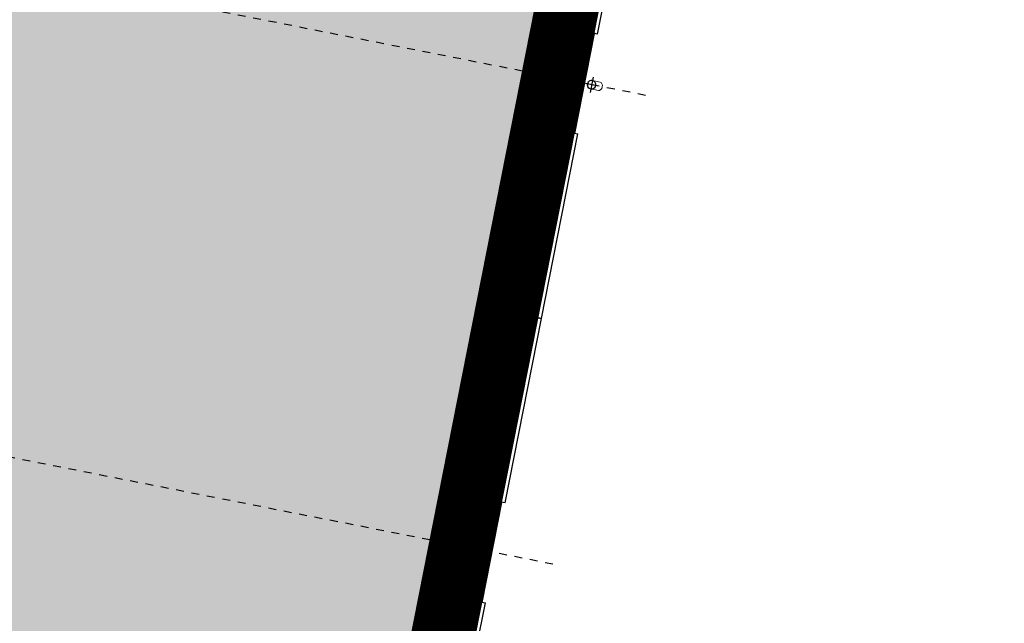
# Model space of a CAD drawing. Header units: centimetres. Extents: x 6595800.1 to 6595847.5, y 5799379.1 to 5799450.9.
# Tile 4 of 5: x 6595832.6 to 6595845.2, y 5799408.3 to 5799416. Entities that reach past the tile are written whole.
import ezdxf

# ---------------------------------------------------------------- set-up
doc = ezdxf.new("R2010")
doc.units = ezdxf.units.CM
doc.linetypes.add('Linia osi', pattern=[14, 6, -3, 2, -3])
doc.linetypes.add('Ponad', pattern=[4, 2, -2])
for name, color, linetype, lineweight in [('A-GENM', 13, 'Continuous', 25), ('A-GLAZ', 151, 'Continuous', 25), ('A-GLAZ-SILL', 1, 'Continuous', 25), ('A-WALL', 113, 'Continuous', 25), ('A-WALL-PATT', 111, 'Continuous', 50), ('AR - Proj obiekty', 7, 'Continuous', 25), ('S-BEAM', 12, 'Continuous', 25), ('S-COLS', 52, 'Continuous', 25), ('S-GRID', 1, 'Continuous', 20)]:
    doc.layers.add(name, color=color, linetype=linetype, lineweight=lineweight)
doc.layers.add('AR - Półcień', color=40, linetype='Continuous', transparency=0.7)
doc.layers.add('AR- OPISY', color=4, linetype='Continuous')

# ---------------------------------------------------------------- blocks, each defined once
blk = doc.blocks.new('hala - roz')
at = {"layer": 'AR - Półcień'}
h = blk.add_hatch(color=256, dxfattribs=at)
h.dxf.hatch_style = 1
h.paths.add_polyline_path([(-19.33387874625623, 2.995757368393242), (-0.869802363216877, -0.643936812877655), (-2.384401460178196, -15.49897802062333), (3.305047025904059, -16.07600459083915), (-3.864055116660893, -52.4446781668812), (-19.75692199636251, -49.31182852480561), (-17.43610676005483, -37.53839161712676), (-26.95424120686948, -35.66214837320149)])
at = {"layer": 'AR - Proj obiekty', "const_width": 0.8}
blk.add_lwpolyline([(-19.64896613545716, 3.465565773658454), (-0.4349011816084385, -0.3219684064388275), (-1.945869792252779, -15.14140215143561), (3.782453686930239, -15.72237144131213), (-3.548967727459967, -52.91448657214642), (-20.22673040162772, -49.62691591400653), (-17.90591516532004, -37.85347900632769), (-27.4240496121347, -35.97723576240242)], close=True, dxfattribs=at)
at = {"layer": 'AR - Proj obiekty'}
for points in [[(-19.96405352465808, 3.935374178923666), (0, 0), (-1.507338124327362, -14.7838262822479), (4.259860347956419, -15.36873829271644), (-3.233880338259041, -53.38429497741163), (-20.69653880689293, -49.94200330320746), (-18.37572357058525, -38.16856639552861), (-27.89385801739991, -36.29232315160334)], [(-19.33387874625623, 2.995757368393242), (-0.869802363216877, -0.643936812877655), (-2.384401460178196, -15.49897802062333), (3.305047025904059, -16.07600459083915), (-3.864055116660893, -52.4446781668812), (-19.75692199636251, -49.31182852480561), (-17.43610676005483, -37.53839161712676), (-26.95424120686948, -35.66214837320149)]]:
    blk.add_lwpolyline(points, close=True, dxfattribs=at)
blk = doc.blocks.new('1-2 - 240x150-V3-Parter Kopia 1')
at = {"layer": 'A-GLAZ', "linetype": 'Ponad', "lineweight": 20}
for p, q in [((-1200.000000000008, 60.00000000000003), (1199.999999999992, 60.00000000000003)), ((-1200.000000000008, -59.99999999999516), (1199.999999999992, -59.99999999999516))]:
    blk.add_line(p, q, dxfattribs=at)
at = {"layer": 'A-GLAZ'}
for p, q in [((-1200.000000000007, -9.73497549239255e-10), (-1139.999999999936, 49.99999999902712)), ((-1200.000000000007, 49.99999999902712), (-1120.000000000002, -9.734890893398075e-10)), ((-1200.000000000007, -9.73497549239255e-10), (-1200.000000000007, 49.99999999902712)), ((-1200.000000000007, 49.99999999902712), (-1139.999999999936, 49.99999999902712)), ((-1199.999999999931, 49.99999999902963), (-1139.999999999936, 49.99999999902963)), ((-1199.99999999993, -9.608415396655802e-10), (-1199.999999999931, 49.99999999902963)), ((-1089.999999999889, 19.9999999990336), (-1139.999999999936, 69.99999999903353)), ((-1139.999999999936, 19.9999999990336), (-1089.999999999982, 69.99999999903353)), ((-1139.999999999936, 19.9999999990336), (-1139.999999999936, 69.99999999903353)), ((-1139.999999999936, 69.99999999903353), (-1089.999999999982, 69.99999999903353)), ((-1139.999999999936, 19.99999999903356), (-1139.999999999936, 69.99999999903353)), ((-1139.999999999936, 69.99999999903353), (-1089.999999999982, 69.99999999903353)), ((-1139.999999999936, 49.99999999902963), (-1139.999999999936, 19.99999999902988)), ((-1089.999999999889, 19.9999999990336), (-1139.999999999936, 19.9999999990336)), ((-1089.999999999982, 19.99999999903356), (-1139.999999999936, 19.99999999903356)), ((-1139.999999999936, 19.99999999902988), (-1119.999999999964, 19.99999999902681)), ((-1120.000000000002, 19.9999999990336), (-1120.000000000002, -9.73497549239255e-10)), ((-1119.999999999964, 19.99999999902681), (-1119.999999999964, -9.683539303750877e-10)), ((-1089.999999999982, 69.99999999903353), (-1089.999999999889, 19.9999999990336)), ((-1089.999999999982, 69.99999999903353), (-1089.999999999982, 19.99999999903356)), ((-1089.999999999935, 44.99999999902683), (-60.00000000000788, 44.99999999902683)), ((-10.00000000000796, 19.99999999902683), (-60.00000000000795, 69.99999999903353)), ((-60.00000000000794, 19.99999999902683), (-10.00000000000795, 69.99999999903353)), ((-60.00000000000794, 19.99999999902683), (-60.00000000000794, 69.99999999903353)), ((-60.00000000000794, 69.99999999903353), (-10.00000000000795, 69.99999999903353)), ((-60.00000000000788, 19.99999999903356), (-60.00000000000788, 69.99999999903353)), ((-60.00000000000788, 69.99999999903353), (-10.00000000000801, 69.99999999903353)), ((-10.00000000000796, 19.99999999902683), (-60.00000000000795, 19.99999999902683)), ((-10.00000000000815, 19.99999999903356), (-60.00000000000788, 19.99999999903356)), ((29.99999999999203, -9.608415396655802e-10), (-30.00000000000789, 19.99999999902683)), ((-30.00000000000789, -9.608415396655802e-10), (29.99999999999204, 19.99999999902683)), ((-30.00000000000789, 19.99999999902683), (-30.00000000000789, -9.608415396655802e-10)), ((-30.00000000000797, 19.99999999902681), (-10.00000000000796, 19.99999999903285)), ((-30.00000000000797, -9.608415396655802e-10), (-30.00000000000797, 19.99999999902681)), ((-10.00000000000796, 69.99999999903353), (-10.00000000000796, 19.99999999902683)), ((-10.00000000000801, 69.99999999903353), (-10.00000000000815, 19.99999999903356)), ((-10.00000000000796, 49.99999999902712), (9.99999999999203, 49.99999999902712)), ((-10.00000000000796, 49.99999999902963), (9.99999999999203, 49.99999999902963)), ((-10.00000000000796, 19.99999999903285), (-10.00000000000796, 49.99999999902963)), ((9.99999999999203, 19.99999999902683), (59.99999999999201, 69.99999999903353)), ((9.99999999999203, 69.99999999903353), (59.99999999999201, 19.99999999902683)), ((59.99999999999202, 69.99999999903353), (9.999999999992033, 69.99999999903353)), ((9.99999999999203, 69.99999999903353), (9.99999999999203, 19.99999999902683)), ((9.999999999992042, 19.99999999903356), (9.999999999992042, 69.99999999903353)), ((9.999999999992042, 69.99999999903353), (59.99999999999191, 69.99999999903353)), ((9.99999999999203, 49.99999999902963), (9.999999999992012, 19.99999999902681)), ((9.99999999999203, 19.99999999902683), (59.99999999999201, 19.99999999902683)), ((59.99999999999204, 19.99999999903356), (9.999999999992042, 19.99999999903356)), ((9.999999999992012, 19.99999999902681), (29.99999999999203, 19.99999999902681)), ((29.99999999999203, -9.608415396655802e-10), (29.99999999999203, 19.99999999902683)), ((29.99999999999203, 19.99999999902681), (29.99999999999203, -9.608415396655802e-10)), ((59.99999999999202, 19.99999999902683), (59.99999999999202, 69.99999999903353)), ((59.99999999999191, 69.99999999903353), (59.99999999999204, 19.99999999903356)), ((59.99999999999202, 44.9999999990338), (1090.000000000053, 44.9999999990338)), ((1090.000000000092, 19.9999999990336), (1140.000000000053, 69.99999999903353)), ((1090.000000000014, 69.99999999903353), (1140.000000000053, 19.9999999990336)), ((1090.000000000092, 19.9999999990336), (1090.000000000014, 69.99999999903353)), ((1090.000000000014, 69.99999999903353), (1140.000000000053, 69.99999999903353)), ((1090.000000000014, 19.99999999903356), (1090.000000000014, 69.99999999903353)), ((1090.000000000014, 69.99999999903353), (1140.000000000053, 69.99999999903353)), ((1140.000000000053, 19.9999999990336), (1090.000000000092, 19.9999999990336)), ((1140.000000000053, 19.99999999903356), (1090.000000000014, 19.99999999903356)), ((1119.999999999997, -9.73497549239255e-10), (1199.999999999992, 49.99999999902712)), ((1119.999999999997, -9.73497549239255e-10), (1119.999999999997, 19.9999999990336)), ((1120.000000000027, -9.611122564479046e-10), (1120.000000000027, 19.99999999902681)), ((1120.000000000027, 19.99999999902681), (1139.999999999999, 19.99999999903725)), ((1140.000000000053, 69.99999999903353), (1140.000000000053, 19.9999999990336)), ((1140.000000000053, 69.99999999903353), (1140.000000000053, 19.99999999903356)), ((1140.000000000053, 49.99999999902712), (1199.999999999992, -9.735060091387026e-10)), ((1140.000000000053, 49.99999999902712), (1199.999999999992, 49.99999999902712)), ((1139.999999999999, 49.99999999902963), (1199.999999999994, 49.99999999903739)), ((1139.999999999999, 19.99999999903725), (1139.999999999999, 49.99999999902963)), ((1199.999999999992, 49.99999999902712), (1199.999999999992, -9.73497549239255e-10)), ((1199.999999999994, 49.99999999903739), (1199.999999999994, -9.608415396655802e-10)), ((-1120.000000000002, -9.73497549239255e-10), (-1200.000000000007, -9.73497549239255e-10)), ((-1119.999999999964, -9.683539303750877e-10), (-1199.99999999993, -9.608415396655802e-10)), ((29.99999999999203, -9.608415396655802e-10), (-30.00000000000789, -9.608415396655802e-10)), ((29.99999999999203, -9.608415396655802e-10), (-30.00000000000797, -9.608415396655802e-10)), ((1199.999999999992, -9.73497549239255e-10), (1119.999999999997, -9.73497549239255e-10)), ((1199.999999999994, -9.608415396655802e-10), (1120.000000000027, -9.611122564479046e-10))]:
    blk.add_line(p, q, dxfattribs=at)
at = {"layer": 'A-GLAZ', "lineweight": 20}
for p, q in [((-60.00000000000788, 69.99999999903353), (-1089.999999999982, 69.99999999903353)), ((-1089.999999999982, 19.99999999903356), (-60.00000000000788, 19.99999999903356)), ((1090.000000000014, 69.99999999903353), (59.99999999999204, 69.99999999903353)), ((59.99999999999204, 19.99999999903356), (1090.000000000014, 19.99999999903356)), ((-1119.999999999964, -9.683539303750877e-10), (-30.00000000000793, -9.608415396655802e-10)), ((29.9999999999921, -9.608415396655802e-10), (1120.000000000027, -9.611122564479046e-10))]:
    blk.add_line(p, q, dxfattribs=at)
at = {"layer": 'A-GLAZ-SILL'}
for p, q in [((1249.999999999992, 159.9999999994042), (-1250.000000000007, 159.9999999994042)), ((-1250.000000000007, 159.9999999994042), (-1250.000000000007, 60)), ((1249.999999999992, 60), (1249.999999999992, 159.9999999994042)), ((1199.999999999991, 49.99999999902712), (1199.999999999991, 60)), ((1199.999999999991, 60), (1249.999999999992, 60)), ((-1200.000000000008, -110.0000000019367), (-1200.000000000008, -59.99999999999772)), ((-1200.000000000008, -110.0000000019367), (1199.999999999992, -110.0000000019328)), ((1199.999999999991, -9.680079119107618e-10), (1199.999999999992, -110.0000000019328))]:
    blk.add_line(p, q, dxfattribs=at)
blk = doc.blocks.new('1-2 - 240x150-1959859-Parter Kopia 1')
at = {"layer": 'A-GLAZ', "linetype": 'Ponad', "lineweight": 20}
for p, q in [((-1200.000000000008, 60.00000000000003), (1199.999999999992, 60.00000000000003)), ((-1200.000000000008, -59.99999999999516), (1199.999999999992, -59.99999999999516))]:
    blk.add_line(p, q, dxfattribs=at)
at = {"layer": 'A-GLAZ'}
for p, q in [((-1200.000000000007, -9.73497549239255e-10), (-1139.999999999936, 49.99999999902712)), ((-1200.000000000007, 49.99999999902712), (-1120.000000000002, -9.734890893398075e-10)), ((-1200.000000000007, -9.73497549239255e-10), (-1200.000000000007, 49.99999999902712)), ((-1200.000000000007, 49.99999999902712), (-1139.999999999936, 49.99999999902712)), ((-1199.999999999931, 49.99999999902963), (-1139.999999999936, 49.99999999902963)), ((-1199.99999999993, -9.608415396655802e-10), (-1199.999999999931, 49.99999999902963)), ((-1089.999999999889, 19.9999999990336), (-1139.999999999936, 69.99999999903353)), ((-1139.999999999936, 19.9999999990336), (-1089.999999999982, 69.99999999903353)), ((-1139.999999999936, 19.9999999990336), (-1139.999999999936, 69.99999999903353)), ((-1139.999999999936, 69.99999999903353), (-1089.999999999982, 69.99999999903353)), ((-1139.999999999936, 19.99999999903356), (-1139.999999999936, 69.99999999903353)), ((-1139.999999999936, 69.99999999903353), (-1089.999999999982, 69.99999999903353)), ((-1139.999999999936, 49.99999999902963), (-1139.999999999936, 19.99999999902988)), ((-1089.999999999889, 19.9999999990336), (-1139.999999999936, 19.9999999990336)), ((-1089.999999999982, 19.99999999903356), (-1139.999999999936, 19.99999999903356)), ((-1139.999999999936, 19.99999999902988), (-1119.999999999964, 19.99999999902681)), ((-1120.000000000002, 19.9999999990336), (-1120.000000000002, -9.73497549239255e-10)), ((-1119.999999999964, 19.99999999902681), (-1119.999999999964, -9.683539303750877e-10)), ((-1089.999999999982, 69.99999999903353), (-1089.999999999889, 19.9999999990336)), ((-1089.999999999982, 69.99999999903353), (-1089.999999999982, 19.99999999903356)), ((-1089.999999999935, 44.99999999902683), (-60.00000000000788, 44.99999999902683)), ((-10.00000000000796, 19.99999999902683), (-60.00000000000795, 69.99999999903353)), ((-60.00000000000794, 19.99999999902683), (-10.00000000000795, 69.99999999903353)), ((-60.00000000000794, 19.99999999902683), (-60.00000000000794, 69.99999999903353)), ((-60.00000000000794, 69.99999999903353), (-10.00000000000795, 69.99999999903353)), ((-60.00000000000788, 19.99999999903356), (-60.00000000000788, 69.99999999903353)), ((-60.00000000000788, 69.99999999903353), (-10.00000000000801, 69.99999999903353)), ((-10.00000000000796, 19.99999999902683), (-60.00000000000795, 19.99999999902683)), ((-10.00000000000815, 19.99999999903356), (-60.00000000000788, 19.99999999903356)), ((29.99999999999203, -9.608415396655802e-10), (-30.00000000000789, 19.99999999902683)), ((-30.00000000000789, -9.608415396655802e-10), (29.99999999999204, 19.99999999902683)), ((-30.00000000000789, 19.99999999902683), (-30.00000000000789, -9.608415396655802e-10)), ((-30.00000000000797, 19.99999999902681), (-10.00000000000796, 19.99999999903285)), ((-30.00000000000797, -9.608415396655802e-10), (-30.00000000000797, 19.99999999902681)), ((-10.00000000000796, 69.99999999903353), (-10.00000000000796, 19.99999999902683)), ((-10.00000000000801, 69.99999999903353), (-10.00000000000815, 19.99999999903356)), ((-10.00000000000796, 49.99999999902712), (9.99999999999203, 49.99999999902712)), ((-10.00000000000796, 49.99999999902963), (9.99999999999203, 49.99999999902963)), ((-10.00000000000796, 19.99999999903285), (-10.00000000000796, 49.99999999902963)), ((9.99999999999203, 19.99999999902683), (59.99999999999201, 69.99999999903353)), ((9.99999999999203, 69.99999999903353), (59.99999999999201, 19.99999999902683)), ((59.99999999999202, 69.99999999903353), (9.999999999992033, 69.99999999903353)), ((9.99999999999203, 69.99999999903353), (9.99999999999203, 19.99999999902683)), ((9.999999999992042, 19.99999999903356), (9.999999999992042, 69.99999999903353)), ((9.999999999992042, 69.99999999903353), (59.99999999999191, 69.99999999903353)), ((9.99999999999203, 49.99999999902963), (9.999999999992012, 19.99999999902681)), ((9.99999999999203, 19.99999999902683), (59.99999999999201, 19.99999999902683)), ((59.99999999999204, 19.99999999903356), (9.999999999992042, 19.99999999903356)), ((9.999999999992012, 19.99999999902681), (29.99999999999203, 19.99999999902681)), ((29.99999999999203, -9.608415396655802e-10), (29.99999999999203, 19.99999999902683)), ((29.99999999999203, 19.99999999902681), (29.99999999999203, -9.608415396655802e-10)), ((59.99999999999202, 19.99999999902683), (59.99999999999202, 69.99999999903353)), ((59.99999999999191, 69.99999999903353), (59.99999999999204, 19.99999999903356)), ((59.99999999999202, 44.9999999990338), (1090.000000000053, 44.9999999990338)), ((1090.000000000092, 19.9999999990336), (1140.000000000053, 69.99999999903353)), ((1090.000000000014, 69.99999999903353), (1140.000000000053, 19.9999999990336)), ((1090.000000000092, 19.9999999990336), (1090.000000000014, 69.99999999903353)), ((1090.000000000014, 69.99999999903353), (1140.000000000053, 69.99999999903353)), ((1090.000000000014, 19.99999999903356), (1090.000000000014, 69.99999999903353)), ((1090.000000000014, 69.99999999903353), (1140.000000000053, 69.99999999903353)), ((1140.000000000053, 19.9999999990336), (1090.000000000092, 19.9999999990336)), ((1140.000000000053, 19.99999999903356), (1090.000000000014, 19.99999999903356)), ((1119.999999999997, -9.73497549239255e-10), (1199.999999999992, 49.99999999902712)), ((1119.999999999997, -9.73497549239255e-10), (1119.999999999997, 19.9999999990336)), ((1120.000000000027, -9.611122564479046e-10), (1120.000000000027, 19.99999999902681)), ((1120.000000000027, 19.99999999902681), (1139.999999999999, 19.99999999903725)), ((1140.000000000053, 69.99999999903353), (1140.000000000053, 19.9999999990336)), ((1140.000000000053, 69.99999999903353), (1140.000000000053, 19.99999999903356)), ((1140.000000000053, 49.99999999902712), (1199.999999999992, -9.735060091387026e-10)), ((1140.000000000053, 49.99999999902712), (1199.999999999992, 49.99999999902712)), ((1139.999999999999, 49.99999999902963), (1199.999999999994, 49.99999999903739)), ((1139.999999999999, 19.99999999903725), (1139.999999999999, 49.99999999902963)), ((1199.999999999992, 49.99999999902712), (1199.999999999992, -9.73497549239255e-10)), ((1199.999999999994, 49.99999999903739), (1199.999999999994, -9.608415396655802e-10)), ((-1120.000000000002, -9.73497549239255e-10), (-1200.000000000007, -9.73497549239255e-10)), ((-1119.999999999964, -9.683539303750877e-10), (-1199.99999999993, -9.608415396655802e-10)), ((29.99999999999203, -9.608415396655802e-10), (-30.00000000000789, -9.608415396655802e-10)), ((29.99999999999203, -9.608415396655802e-10), (-30.00000000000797, -9.608415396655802e-10)), ((1199.999999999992, -9.73497549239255e-10), (1119.999999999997, -9.73497549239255e-10)), ((1199.999999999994, -9.608415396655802e-10), (1120.000000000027, -9.611122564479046e-10))]:
    blk.add_line(p, q, dxfattribs=at)
at = {"layer": 'A-GLAZ', "lineweight": 20}
for p, q in [((-60.00000000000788, 69.99999999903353), (-1089.999999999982, 69.99999999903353)), ((-1089.999999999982, 19.99999999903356), (-60.00000000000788, 19.99999999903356)), ((1090.000000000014, 69.99999999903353), (59.99999999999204, 69.99999999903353)), ((59.99999999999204, 19.99999999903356), (1090.000000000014, 19.99999999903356)), ((-1119.999999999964, -9.683539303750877e-10), (-30.00000000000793, -9.608415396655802e-10)), ((29.9999999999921, -9.608415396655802e-10), (1120.000000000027, -9.611122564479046e-10))]:
    blk.add_line(p, q, dxfattribs=at)
at = {"layer": 'A-GLAZ-SILL'}
for p, q in [((1249.999999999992, 159.9999999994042), (-1250.000000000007, 159.9999999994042)), ((-1250.000000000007, 159.9999999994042), (-1250.000000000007, 60)), ((1249.999999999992, 60), (1249.999999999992, 159.9999999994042)), ((-1250.000000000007, 60), (-1200.000000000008, 60)), ((-1200.000000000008, 60), (-1200.000000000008, 49.99999999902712)), ((-1200.000000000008, -110.0000000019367), (-1200.000000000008, -9.71907088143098e-10)), ((-1200.000000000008, -110.0000000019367), (1199.999999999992, -110.0000000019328)), ((1199.999999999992, -59.99999999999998), (1199.999999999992, -110.0000000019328))]:
    blk.add_line(p, q, dxfattribs=at)
blk = doc.blocks.new('1-2 - 240x150-V4-Parter Kopia 1')
at = {"layer": 'A-GLAZ', "linetype": 'Ponad', "lineweight": 20}
for p, q in [((-1200.000000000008, 59.99999999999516), (1199.999999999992, 59.99999999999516)), ((-1200.000000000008, -60.00000000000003), (1199.999999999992, -60.00000000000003))]:
    blk.add_line(p, q, dxfattribs=at)
at = {"layer": 'A-GLAZ'}
for p, q in [((-1200.000000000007, 9.73497549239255e-10), (-1139.999999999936, -49.99999999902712)), ((-1200.000000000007, -49.99999999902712), (-1120.000000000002, 9.734890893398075e-10)), ((-1120.000000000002, 9.73497549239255e-10), (-1200.000000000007, 9.73497549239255e-10)), ((-1200.000000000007, 9.73497549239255e-10), (-1200.000000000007, -49.99999999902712)), ((-1119.999999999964, 9.683539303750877e-10), (-1199.99999999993, 9.608415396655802e-10)), ((-1199.99999999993, 9.608415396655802e-10), (-1199.999999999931, -49.99999999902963)), ((-1120.000000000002, -19.9999999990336), (-1120.000000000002, 9.73497549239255e-10)), ((-1119.999999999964, -19.99999999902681), (-1119.999999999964, 9.683539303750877e-10)), ((29.99999999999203, 9.608415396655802e-10), (-30.00000000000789, -19.99999999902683)), ((-30.00000000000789, 9.608415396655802e-10), (29.99999999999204, -19.99999999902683)), ((29.99999999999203, 9.608415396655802e-10), (-30.00000000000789, 9.608415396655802e-10)), ((-30.00000000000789, -19.99999999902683), (-30.00000000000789, 9.608415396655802e-10)), ((-30.00000000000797, 9.608415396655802e-10), (-30.00000000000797, -19.99999999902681)), ((29.99999999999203, 9.608415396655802e-10), (-30.00000000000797, 9.608415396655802e-10)), ((29.99999999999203, 9.608415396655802e-10), (29.99999999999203, -19.99999999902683)), ((29.99999999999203, -19.99999999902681), (29.99999999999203, 9.608415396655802e-10)), ((1119.999999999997, 9.73497549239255e-10), (1199.999999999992, -49.99999999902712)), ((1199.999999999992, 9.73497549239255e-10), (1119.999999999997, 9.73497549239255e-10)), ((1119.999999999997, 9.73497549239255e-10), (1119.999999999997, -19.9999999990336)), ((1199.999999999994, 9.608415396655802e-10), (1120.000000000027, 9.611122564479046e-10)), ((1120.000000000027, 9.611122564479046e-10), (1120.000000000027, -19.99999999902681)), ((1140.000000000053, -49.99999999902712), (1199.999999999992, 9.73497549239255e-10)), ((1199.999999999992, -49.99999999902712), (1199.999999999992, 9.73497549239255e-10)), ((1199.999999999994, -49.99999999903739), (1199.999999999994, 9.608415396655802e-10)), ((-1200.000000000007, -49.99999999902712), (-1139.999999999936, -49.99999999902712)), ((-1199.999999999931, -49.99999999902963), (-1139.999999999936, -49.99999999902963)), ((-1089.999999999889, -19.9999999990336), (-1139.999999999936, -69.99999999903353)), ((-1139.999999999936, -19.9999999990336), (-1089.999999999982, -69.99999999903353)), ((-1089.999999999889, -19.9999999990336), (-1139.999999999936, -19.9999999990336)), ((-1139.999999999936, -19.9999999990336), (-1139.999999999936, -69.99999999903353)), ((-1089.999999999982, -19.99999999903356), (-1139.999999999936, -19.99999999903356)), ((-1139.999999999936, -19.99999999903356), (-1139.999999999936, -69.99999999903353)), ((-1139.999999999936, -19.99999999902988), (-1119.999999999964, -19.99999999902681)), ((-1139.999999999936, -49.99999999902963), (-1139.999999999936, -19.99999999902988)), ((-1139.999999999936, -69.99999999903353), (-1089.999999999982, -69.99999999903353)), ((-1139.999999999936, -69.99999999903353), (-1089.999999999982, -69.99999999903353)), ((-1089.999999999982, -69.99999999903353), (-1089.999999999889, -19.9999999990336)), ((-1089.999999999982, -69.99999999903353), (-1089.999999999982, -19.99999999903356)), ((-1089.999999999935, -44.99999999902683), (-60.00000000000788, -44.99999999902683)), ((-10.00000000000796, -19.99999999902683), (-60.00000000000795, -69.99999999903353)), ((-60.00000000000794, -19.99999999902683), (-10.00000000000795, -69.99999999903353)), ((-10.00000000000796, -19.99999999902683), (-60.00000000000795, -19.99999999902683)), ((-60.00000000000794, -19.99999999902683), (-60.00000000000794, -69.99999999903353)), ((-10.00000000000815, -19.99999999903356), (-60.00000000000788, -19.99999999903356)), ((-60.00000000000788, -19.99999999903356), (-60.00000000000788, -69.99999999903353)), ((-60.00000000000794, -69.99999999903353), (-10.00000000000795, -69.99999999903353)), ((-60.00000000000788, -69.99999999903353), (-10.00000000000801, -69.99999999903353)), ((-30.00000000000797, -19.99999999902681), (-10.00000000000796, -19.99999999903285)), ((-10.00000000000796, -69.99999999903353), (-10.00000000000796, -19.99999999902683)), ((-10.00000000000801, -69.99999999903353), (-10.00000000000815, -19.99999999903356)), ((-10.00000000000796, -19.99999999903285), (-10.00000000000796, -49.99999999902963)), ((-10.00000000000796, -49.99999999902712), (9.99999999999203, -49.99999999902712)), ((-10.00000000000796, -49.99999999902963), (9.99999999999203, -49.99999999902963)), ((9.99999999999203, -19.99999999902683), (59.99999999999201, -69.99999999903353)), ((9.99999999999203, -69.99999999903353), (59.99999999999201, -19.99999999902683)), ((9.99999999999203, -69.99999999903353), (9.99999999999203, -19.99999999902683)), ((9.99999999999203, -19.99999999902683), (59.99999999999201, -19.99999999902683)), ((59.99999999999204, -19.99999999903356), (9.999999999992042, -19.99999999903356)), ((9.999999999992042, -19.99999999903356), (9.999999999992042, -69.99999999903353)), ((9.99999999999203, -49.99999999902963), (9.999999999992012, -19.99999999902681)), ((9.999999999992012, -19.99999999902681), (29.99999999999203, -19.99999999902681)), ((59.99999999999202, -69.99999999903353), (9.999999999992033, -69.99999999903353)), ((9.999999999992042, -69.99999999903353), (59.99999999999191, -69.99999999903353)), ((59.99999999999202, -19.99999999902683), (59.99999999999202, -69.99999999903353)), ((59.99999999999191, -69.99999999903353), (59.99999999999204, -19.99999999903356)), ((59.99999999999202, -44.9999999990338), (1090.000000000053, -44.9999999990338)), ((1090.000000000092, -19.9999999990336), (1140.000000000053, -69.99999999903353)), ((1090.000000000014, -69.99999999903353), (1140.000000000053, -19.9999999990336)), ((1140.000000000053, -19.9999999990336), (1090.000000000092, -19.9999999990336)), ((1090.000000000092, -19.9999999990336), (1090.000000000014, -69.99999999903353)), ((1140.000000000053, -19.99999999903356), (1090.000000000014, -19.99999999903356)), ((1090.000000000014, -19.99999999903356), (1090.000000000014, -69.99999999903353)), ((1090.000000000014, -69.99999999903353), (1140.000000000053, -69.99999999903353)), ((1090.000000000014, -69.99999999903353), (1140.000000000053, -69.99999999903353)), ((1120.000000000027, -19.99999999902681), (1139.999999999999, -19.99999999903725)), ((1140.000000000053, -69.99999999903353), (1140.000000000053, -19.9999999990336)), ((1140.000000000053, -69.99999999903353), (1140.000000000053, -19.99999999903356)), ((1139.999999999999, -19.99999999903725), (1139.999999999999, -49.99999999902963)), ((1140.000000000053, -49.99999999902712), (1199.999999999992, -49.99999999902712)), ((1139.999999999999, -49.99999999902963), (1199.999999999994, -49.99999999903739))]:
    blk.add_line(p, q, dxfattribs=at)
at = {"layer": 'A-GLAZ', "lineweight": 20}
for p, q in [((-1119.999999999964, 9.683539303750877e-10), (-30.00000000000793, 9.608415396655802e-10)), ((29.9999999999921, 9.608415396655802e-10), (1120.000000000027, 9.611122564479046e-10)), ((-1089.999999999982, -19.99999999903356), (-60.00000000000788, -19.99999999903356)), ((-60.00000000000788, -69.99999999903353), (-1089.999999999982, -69.99999999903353)), ((59.99999999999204, -19.99999999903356), (1090.000000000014, -19.99999999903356)), ((1090.000000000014, -69.99999999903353), (59.99999999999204, -69.99999999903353))]:
    blk.add_line(p, q, dxfattribs=at)
at = {"layer": 'A-GLAZ-SILL'}
for p, q in [((-1200.000000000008, 59.99999999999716), (-1200.000000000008, 110.0000000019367)), ((1199.999999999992, 110.0000000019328), (-1200.000000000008, 110.0000000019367)), ((1199.999999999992, 110.0000000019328), (1199.999999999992, 59.99999999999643)), ((-1250.000000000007, -60), (-1250.000000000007, -159.9999999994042)), ((1249.999999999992, -159.9999999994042), (1249.999999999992, -60)), ((-1250.000000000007, -159.9999999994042), (1249.999999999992, -159.9999999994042))]:
    blk.add_line(p, q, dxfattribs=at)
blk = doc.blocks.new('Słup HE-A - HEA400-V5-Parter Kopia 1')
at = {"layer": 'S-COLS', "lineweight": 20}
h = blk.add_hatch(dxfattribs=at)
h.set_pattern_fill('FP_10', color=256, style=0, pattern_type=2)
h.set_pattern_definition([(45, (-4822.64, -9299.813), (-251.4471713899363, 251.4471713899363), []), (45, (-4822.64, -8918.813), (-251.4471713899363, 251.4471713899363), [])])
h.paths.add_polyline_path([(150.0000000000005, -194.9999999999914), (150.0000000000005, -175.9999999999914), (32.50000000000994, -175.9999999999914), (19.00000000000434, -172.3826859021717), (9.117314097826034, -162.4999999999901), (5.500000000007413, -148.999999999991), (5.500000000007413, 149.0000000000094), (9.117314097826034, 162.5000000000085), (19.00000000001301, 172.382685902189), (32.50000000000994, 176.0000000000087), (150.0000000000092, 176.0000000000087), (150.0000000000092, 195.0000000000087), (-149.9999999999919, 195.0000000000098), (-149.9999999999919, 176.0000000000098), (-32.49999999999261, 176.0000000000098), (-18.99999999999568, 172.3826859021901), (-9.117314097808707, 162.5000000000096), (-5.499999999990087, 149.0000000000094), (-5.499999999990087, 3.472291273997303), (-0.5009002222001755, 3.472291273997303), (-0.5009002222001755, -3.472291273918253), (-5.499999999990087, -3.472291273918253), (-5.499999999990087, -148.999999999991), (-9.117314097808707, -162.4999999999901), (-18.99999999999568, -172.3826859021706), (-32.49999999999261, -175.9999999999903), (-150.0000000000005, -176.8254409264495), (-150.0000000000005, -194.9999999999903)], flags=0)
at = {"layer": 'S-COLS', "lineweight": 50}
for p, q in [((149.9999999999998, 195), (-150.0000000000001, 195)), ((-150.0000000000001, 195), (-150.0000000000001, 176)), ((-150.0000000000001, 176), (-32.5000000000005, 176)), ((-5.500000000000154, 149), (-5.500000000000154, 3.47229127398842)), ((5.499999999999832, -148.9999999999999), (5.499999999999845, 148.9999999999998)), ((32.49999999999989, 176), (149.9999999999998, 176)), ((149.9999999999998, 176), (149.9999999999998, 195)), ((-5.500000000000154, -3.472291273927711), (-5.500000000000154, -148.9999999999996)), ((-32.50000000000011, -175.9999999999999), (-150.0000000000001, -175.9999999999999)), ((-150.0000000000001, -175.9999999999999), (-150.0000000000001, -194.9999999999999)), ((-150.0000000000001, -194.9999999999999), (149.9999999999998, -194.9999999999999)), ((149.9999999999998, -175.9999999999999), (32.50000000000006, -175.9999999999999)), ((149.9999999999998, -194.9999999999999), (149.9999999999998, -175.9999999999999))]:
    blk.add_line(p, q, dxfattribs=at)
for centre, radius, start, end in [((-32.50000000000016, 149), 27.00000000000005, 2.989721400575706e-13, 90.00000000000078), ((32.49999999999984, 149), 26.99999999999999, 90.0000000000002, 180.0000000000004), ((-32.50000000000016, -148.9999999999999), 26.99999999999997, 270.0000000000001, 7.188053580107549e-13), ((32.49999999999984, -148.9999999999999), 27.00000000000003, 180.0000000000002, 270.0000000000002)]:
    blk.add_arc(centre, radius, start, end, dxfattribs=at)
blk = doc.blocks.new('Słup HE-A - HEA400-1959673-Parter Kopia 1')
at = {"layer": 'S-COLS', "lineweight": 20}
h = blk.add_hatch(dxfattribs=at)
h.set_pattern_fill('FP_11', color=256, style=0, pattern_type=2)
h.set_pattern_definition([(45, (1277.36, -9299.813), (-251.4471713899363, 251.4471713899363), []), (45, (1277.36, -8918.813), (-251.4471713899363, 251.4471713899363), [])])
h.paths.add_polyline_path([(150.0000000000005, -194.9999999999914), (150.0000000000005, -175.9999999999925), (32.50000000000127, -175.9999999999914), (19.00000000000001, -172.3826859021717), (9.117314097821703, -162.4999999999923), (5.500000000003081, -148.999999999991), (5.500000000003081, 149.0000000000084), (9.117314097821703, 162.5000000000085), (19.00000000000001, 172.3826859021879), (32.50000000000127, 176.0000000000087), (150.0000000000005, 176.0000000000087), (150.0000000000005, 195.0000000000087), (-150.0000000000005, 195.0000000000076), (-150.0000000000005, 176.0000000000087), (-32.49999999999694, 176.0000000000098), (-19.00000000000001, 172.382685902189), (-9.11731409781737, 162.5000000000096), (-5.499999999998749, 149.0000000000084), (-5.499999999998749, -148.999999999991), (-9.11731409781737, -162.4999999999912), (-19.00000000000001, -172.3826859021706), (-32.49999999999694, -175.9999999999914), (-150.0000000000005, -176.8254409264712), (-150.0000000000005, -194.9999999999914)], flags=0)
at = {"layer": 'S-COLS', "lineweight": 50}
for p, q in [((149.9999999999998, 195), (-150.0000000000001, 195)), ((-150.0000000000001, 195), (-150.0000000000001, 176)), ((-150.0000000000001, 176), (-32.5000000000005, 176)), ((-5.500000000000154, 149), (-5.500000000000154, -148.9999999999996)), ((5.499999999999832, -148.9999999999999), (5.499999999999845, 148.9999999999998)), ((32.49999999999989, 176), (149.9999999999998, 176)), ((149.9999999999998, 176), (149.9999999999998, 195)), ((-32.50000000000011, -175.9999999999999), (-150.0000000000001, -175.9999999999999)), ((-150.0000000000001, -175.9999999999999), (-150.0000000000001, -194.9999999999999)), ((-150.0000000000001, -194.9999999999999), (149.9999999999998, -194.9999999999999)), ((149.9999999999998, -175.9999999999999), (32.50000000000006, -175.9999999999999)), ((149.9999999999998, -194.9999999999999), (149.9999999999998, -175.9999999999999))]:
    blk.add_line(p, q, dxfattribs=at)
for centre, radius, start, end in [((-32.50000000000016, 149), 27.00000000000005, 2.989721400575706e-13, 90.00000000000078), ((32.49999999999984, 149), 26.99999999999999, 90.0000000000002, 180.0000000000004), ((-32.50000000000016, -148.9999999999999), 26.99999999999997, 270.0000000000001, 7.188053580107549e-13), ((32.49999999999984, -148.9999999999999), 27.00000000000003, 180.0000000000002, 270.0000000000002)]:
    blk.add_arc(centre, radius, start, end, dxfattribs=at)
blk = doc.blocks.new('Rura spustowa- ściana - 110-1959860-Parter Kopia 1')
at = {"layer": 'A-GENM', "lineweight": 20}
for p, q in [((69.99999999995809, 260.0000000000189), (69.99999999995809, 160.0000000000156)), ((179.9999999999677, 160.0000000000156), (179.9999999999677, 260.0000000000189))]:
    blk.add_line(p, q, dxfattribs=at)
at = {"layer": 'A-GENM'}
for p, q in [((124.9999999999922, 259.9999999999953), (124.9999999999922, 59.99999999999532)), ((24.9999999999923, 159.9999999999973), (224.9999999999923, 159.9999999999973))]:
    blk.add_line(p, q, dxfattribs=at)
for centre, radius, start, end in [((124.9999999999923, 159.999999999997), 54.99999999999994, 2.544443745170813e-14, 179.9999999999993), ((124.9999999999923, 159.9999999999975), 54.99999999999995, 180.0000000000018, 359.9999999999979)]:
    blk.add_arc(centre, radius, start, end, dxfattribs=at)
at = {"layer": 'A-GENM', "lineweight": 20}
for centre, radius, start, end in [((124.9999999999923, 159.9999999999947), 55.00000000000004, 5.470554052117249e-13, 179.9999999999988), ((124.9999999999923, 159.9999999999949), 55.00000000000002, 179.9999999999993, 0)]:
    blk.add_arc(centre, radius, start, end, dxfattribs=at)
blk.add_ellipse((124.9999999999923, 259.9999999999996), major_axis=(-55, 1.987670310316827e-13), ratio=0.7071067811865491, start_param=3.141592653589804, end_param=6.283185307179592, dxfattribs=at)
for points, knots in [([(69.99999999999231, 159.999999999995), (69.99999999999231, 164.8310075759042), (70.98391087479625, 172.2693127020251), (73.44860556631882, 179.3478592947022), (74.5092964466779, 181.805079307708)], [0, 0, 0, 0, 0.08333333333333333, 0.1297811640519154, 0.1297811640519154, 0.1297811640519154, 0.1297811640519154]), ([(74.50929644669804, 138.1949206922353), (73.44860556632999, 140.6521407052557), (70.98391087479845, 147.7306872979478), (69.99999999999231, 155.1689924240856), (69.99999999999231, 159.9999999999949)], [0.870218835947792, 0.870218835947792, 0.870218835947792, 0.870218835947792, 0.9166666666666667, 1, 1, 1, 1]), ([(76.04497045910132, 185.0660094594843), (76.46564988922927, 185.888430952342), (78.05413331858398, 188.8099270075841), (81.24096059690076, 193.5753767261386), (85.35998053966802, 198.2753013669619), (88.17822537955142, 200.8802191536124), (89.26910154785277, 201.8122168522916)], [0.1506351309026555, 0.1506351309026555, 0.1506351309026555, 0.1506351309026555, 0.1666666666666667, 0.2083333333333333, 0.25, 0.2749108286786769, 0.2749108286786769, 0.2749108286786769, 0.2749108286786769]), ([(89.26910154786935, 118.1877831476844), (88.1782253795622, 119.1197808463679), (85.35998053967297, 121.7246986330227), (81.240960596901, 126.4246232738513), (78.05413331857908, 131.1900729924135), (76.46564988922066, 134.111569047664), (76.04497045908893, 134.9339905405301)], [0.7250891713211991, 0.7250891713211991, 0.7250891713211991, 0.7250891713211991, 0.75, 0.7916666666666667, 0.8333333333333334, 0.8493648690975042, 0.8493648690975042, 0.8493648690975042, 0.8493648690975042]), ([(92.46567998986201, 204.3447717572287), (94.0822934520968, 205.5309558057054), (99.78791031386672, 209.2570044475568), (106.5476184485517, 212.0571038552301), (111.6343644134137, 213.3531515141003), (112.0710853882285, 213.4587255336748)], [0.2985188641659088, 0.2985188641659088, 0.2985188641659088, 0.2985188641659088, 0.3333333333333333, 0.4166666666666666, 0.4244677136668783, 0.4244677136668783, 0.4244677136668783, 0.4244677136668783]), ([(137.9289146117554, 213.458725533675), (138.3656355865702, 213.3531515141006), (143.4523815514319, 212.0571038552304), (150.2120896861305, 209.2570044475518), (155.9177065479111, 205.5309558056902), (157.5343200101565, 204.3447717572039)], [0.5755322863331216, 0.5755322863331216, 0.5755322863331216, 0.5755322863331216, 0.5833333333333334, 0.6666666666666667, 0.701481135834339, 0.701481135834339, 0.701481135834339, 0.701481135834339]), ([(160.7308984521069, 201.812216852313), (161.8217746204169, 200.8802191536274), (164.640019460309, 198.2753013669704), (168.7590394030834, 193.5753767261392), (171.9458666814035, 188.8099270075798), (173.5343501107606, 185.8884309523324), (173.9550295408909, 185.0660094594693)], [0.7250891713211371, 0.7250891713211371, 0.7250891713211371, 0.7250891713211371, 0.75, 0.7916666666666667, 0.8333333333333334, 0.8493648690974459, 0.8493648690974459, 0.8493648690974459, 0.8493648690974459]), ([(173.9550295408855, 134.9339905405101), (173.5343501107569, 134.111569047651), (171.9458666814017, 131.1900729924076), (168.7590394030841, 126.4246232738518), (164.6400194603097, 121.7246986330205), (161.8217746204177, 119.1197808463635), (160.7308984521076, 118.1877831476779)], [0.1506351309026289, 0.1506351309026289, 0.1506351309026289, 0.1506351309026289, 0.1666666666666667, 0.2083333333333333, 0.25, 0.2749108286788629, 0.2749108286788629, 0.2749108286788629, 0.2749108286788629]), ([(175.4907035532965, 181.8050793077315), (176.55139443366, 179.3478592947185), (179.016089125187, 172.269312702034), (179.9999999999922, 164.8310075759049), (179.9999999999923, 159.9999999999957)], [0.8702188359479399, 0.8702188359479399, 0.8702188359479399, 0.8702188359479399, 0.9166666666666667, 1, 1, 1, 1]), ([(179.9999999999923, 159.9999999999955), (179.9999999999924, 155.1689924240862), (179.0160891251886, 147.7306872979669), (176.5513944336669, 140.6521407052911), (175.4907035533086, 138.1949206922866)], [0, 0, 0, 0, 0.08333333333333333, 0.1297811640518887, 0.1297811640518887, 0.1297811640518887, 0.1297811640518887]), ([(112.0710853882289, 106.5412744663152), (111.6343644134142, 106.6468484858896), (106.5476184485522, 107.9428961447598), (99.78791031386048, 110.7429955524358), (94.08229345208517, 114.4690441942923), (92.46567998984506, 115.6552282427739)], [0.5755322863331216, 0.5755322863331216, 0.5755322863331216, 0.5755322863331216, 0.5833333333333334, 0.6666666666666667, 0.7014811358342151, 0.7014811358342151, 0.7014811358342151, 0.7014811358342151]), ([(157.5343200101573, 115.655228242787), (155.9177065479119, 114.4690441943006), (150.2120896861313, 110.7429955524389), (143.4523815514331, 107.9428961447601), (138.3656355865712, 106.6468484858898), (137.9289146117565, 106.5412744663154)], [0.2985188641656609, 0.2985188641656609, 0.2985188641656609, 0.2985188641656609, 0.3333333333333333, 0.4166666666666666, 0.4244677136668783, 0.4244677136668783, 0.4244677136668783, 0.4244677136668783])]:
    blk.add_open_spline(points, degree=3, knots=knots, dxfattribs=at)
for points in [[(114.4705535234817, 213.9822827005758), (117.9369467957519, 214.657917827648), (124.9999999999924, 215.3420821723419), (132.0630532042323, 214.6579178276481), (135.5294464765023, 213.982282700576)], [(135.5294464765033, 106.0177172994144), (132.0630532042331, 105.3420821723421), (124.9999999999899, 104.657917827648), (117.9369467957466, 105.3420821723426), (114.4705535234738, 106.0177172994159)]]:
    blk.add_open_spline(points, degree=3, dxfattribs=at)
blk = doc.blocks.new('Cienkościenne - Ceowniki - Słup - C100x50x3-V17-Parter Kopia 1')
at = {"layer": 'S-COLS', "lineweight": 50}
for p, q in [((1.199999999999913, 50.00000000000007), (-8.459899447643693e-14, 50.00000000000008)), ((-8.459899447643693e-14, 50.00000000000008), (-1.491057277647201e-13, 2.775000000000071)), ((1.199999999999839, 2.775000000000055), (1.199999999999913, 50.00000000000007)), ((97.2249999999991, 1.199999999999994), (2.77499999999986, 1.200000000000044)), ((2.774999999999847, 4.758693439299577e-14), (97.22499999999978, -8.777145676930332e-14)), ((99.99999999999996, 50.00000000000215), (98.79999999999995, 50.00000000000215)), ((98.79999999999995, 50.00000000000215), (98.79999999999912, 2.775000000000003)), ((99.99999999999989, 2.774999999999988), (99.99999999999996, 50.00000000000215))]:
    blk.add_line(p, q, dxfattribs=at)
for centre, radius, start, end in [((2.774999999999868, 2.775000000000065), 2.77500000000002, 179.9999999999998, 269.9999999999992), ((2.774999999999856, 2.775000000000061), 1.575000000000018, 180.0000000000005, 269.9999999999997), ((97.2249999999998, 2.77500000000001), 2.775000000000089, 269.9999999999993, 359.9999999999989), ((97.2249999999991, 2.77500000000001), 1.575000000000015, 269.9999999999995, 359.9999999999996)]:
    blk.add_arc(centre, radius, start, end, dxfattribs=at)
blk = doc.blocks.new('Cienkościenne - Ceowniki - Słup - C100x50x3-V18-Parter Kopia 1')
at = {"layer": 'S-COLS', "lineweight": 50}
for p, q in [((1.199999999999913, 50.00000000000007), (-8.459899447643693e-14, 50.00000000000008)), ((-8.459899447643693e-14, 50.00000000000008), (-1.491057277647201e-13, 2.775000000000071)), ((1.199999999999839, 2.775000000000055), (1.199999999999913, 50.00000000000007)), ((97.2249999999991, 1.199999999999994), (2.77499999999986, 1.200000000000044)), ((2.774999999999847, 4.758693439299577e-14), (97.22499999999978, -8.777145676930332e-14)), ((99.99999999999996, 50.00000000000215), (98.79999999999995, 50.00000000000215)), ((98.79999999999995, 50.00000000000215), (98.79999999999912, 2.775000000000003)), ((99.99999999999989, 2.774999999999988), (99.99999999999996, 50.00000000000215))]:
    blk.add_line(p, q, dxfattribs=at)
for centre, radius, start, end in [((2.774999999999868, 2.775000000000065), 2.77500000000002, 179.9999999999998, 269.9999999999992), ((2.774999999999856, 2.775000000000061), 1.575000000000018, 180.0000000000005, 269.9999999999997), ((97.2249999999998, 2.77500000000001), 2.775000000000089, 269.9999999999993, 359.9999999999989), ((97.2249999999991, 2.77500000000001), 1.575000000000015, 269.9999999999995, 359.9999999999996)]:
    blk.add_arc(centre, radius, start, end, dxfattribs=at)
blk = doc.blocks.new('Stężenie -1 - Stężenie -1-1978522-Parter Kopia 1')
at = {"layer": 'S-BEAM'}
for p, q in [((-1231.876090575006, 9303.285039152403), (-1231.876090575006, 9296.340456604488)), ((-1231.876090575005, 9303.285039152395), (-1183.997791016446, 9303.285039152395)), ((-1183.997791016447, 9303.285039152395), (-1063.543815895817, 9303.285039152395)), ((1807.190409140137, 9307.812747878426), (-1145.664235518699, 9307.812747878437)), ((-1063.543815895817, 9296.34045660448), (-1063.543815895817, 9303.285039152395)), ((4371.127825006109, 9313.812747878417), (4210.522524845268, 9313.812747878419)), ((-1183.997791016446, 9296.34045660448), (-1231.876090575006, 9296.34045660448)), ((-1063.543815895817, 9296.34045660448), (-1183.997791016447, 9296.34045660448)), ((-1145.664235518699, 9291.812747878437), (1807.19040914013, 9291.812747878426)), ((4210.522524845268, 9285.812747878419), (4371.127825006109, 9285.812747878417))]:
    blk.add_line(p, q, dxfattribs=at)
for centre, major_axis, ratio, start_param, end_param in [((-1145.664235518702, 9299.81274787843), (0, 7.999999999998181), 0.5959433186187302, 1.554312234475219e-15, 1.047197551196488), ((-1145.664235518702, 9299.81274787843), (0, 7.999999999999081), 0.5959433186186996, 5.235987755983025, 6.283185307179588), ((4210.522524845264, 9299.81274787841), (0, 14), 0.5959433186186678, 1.554312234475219e-15, 0.9569061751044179), ((4210.522524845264, 9299.81274787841), (0, 13.99999999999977), 0.5959433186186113, 5.32409525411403, 6.283185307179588), ((4371.127825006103, 9299.81274787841), (0, 14), 0.5959433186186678, 5.32477127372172, 6.283185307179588), ((-1145.664235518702, 9299.81274787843), (0, 8.000000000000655), 0.595943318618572, 2.094395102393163, 3.141592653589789), ((-1145.664235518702, 9299.81274787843), (0, 8), 0.5959433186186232, 3.141592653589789, 4.1887902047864), ((4210.522524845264, 9299.81274787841), (0, 14.0000000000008), 0.5959433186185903, 2.184686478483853, 3.141592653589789), ((4210.522524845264, 9299.81274787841), (0, 14), 0.5959433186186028, 3.141592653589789, 4.098498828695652), ((4371.127825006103, 9299.81274787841), (0, 14.00000000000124), 0.59594331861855, 3.141592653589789, 4.098498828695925)]:
    blk.add_ellipse(centre, major_axis=major_axis, ratio=ratio, start_param=start_param, end_param=end_param, dxfattribs=at)
blk = doc.blocks.new('Stężenie -1 - Stężenie -1-1978540-Parter Kopia 1')
at = {"layer": 'S-BEAM'}
for p, q in [((-620.0614709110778, 9313.81274787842), (-780.6667710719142, 9313.812747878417)), ((4736.125289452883, 9307.812747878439), (1783.270644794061, 9307.812747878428)), ((4654.00486982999, 9303.285039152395), (4774.458844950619, 9303.285039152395)), ((4654.00486982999, 9303.285039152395), (4654.00486982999, 9296.34045660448)), ((4774.458844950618, 9303.285039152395), (4822.337144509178, 9303.285039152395)), ((4822.337144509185, 9296.340456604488), (4822.337144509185, 9303.285039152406)), ((-780.6667710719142, 9285.812747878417), (-620.0614709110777, 9285.81274787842)), ((1783.270644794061, 9291.812747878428), (4736.125289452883, 9291.81274787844)), ((4774.458844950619, 9296.34045660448), (4654.00486982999, 9296.34045660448)), ((4822.337144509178, 9296.34045660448), (4774.458844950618, 9296.34045660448))]:
    blk.add_line(p, q, dxfattribs=at)
for centre, major_axis, ratio, start_param, end_param in [((-780.6667710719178, 9299.81274787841), (0, 13.99999999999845), 0.595943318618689, 1.554312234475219e-15, 0.9584140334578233), ((-620.061470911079, 9299.81274787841), (0, 14), 0.595943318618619, 1.554312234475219e-15, 0.9590900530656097), ((-620.061470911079, 9299.81274787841), (0, 14.0000000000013), 0.5959433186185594, 5.326279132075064, 6.283185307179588), ((4736.125289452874, 9299.81274787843), (0, 7.999999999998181), 0.595943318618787, 1.554312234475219e-15, 1.047197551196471), ((4736.125289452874, 9299.81274787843), (0, 8.000000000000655), 0.5959433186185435, 5.235987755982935, 6.283185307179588), ((-780.6667710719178, 9299.81274787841), (0, 14), 0.595943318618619, 2.18468647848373, 3.141592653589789), ((-620.061470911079, 9299.81274787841), (0, 13.99999999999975), 0.5959433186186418, 2.184686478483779, 3.141592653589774), ((-620.061470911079, 9299.81274787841), (0, 14), 0.595943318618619, 3.141592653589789, 4.098498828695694), ((4736.125289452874, 9299.81274787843), (0, 8.000000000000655), 0.5959433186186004, 2.094395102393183, 3.141592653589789), ((4736.125289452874, 9299.81274787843), (0, 8), 0.5959433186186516, 3.141592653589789, 4.188790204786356)]:
    blk.add_ellipse(centre, major_axis=major_axis, ratio=ratio, start_param=start_param, end_param=end_param, dxfattribs=at)
blk = doc.blocks.new('A$C1f6c32b8')
at = {"layer": 'A-WALL-PATT', "lineweight": 20}
h = blk.add_hatch(dxfattribs=at)
h.set_pattern_fill('FP_6', color=256, style=0, pattern_type=2)
h.set_pattern_definition([(45, (-5275.242982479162, 8911.764920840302), (-141.4213562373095, 141.4213562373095), []), (135, (-5275.242982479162, 8911.764920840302), (-141.4213562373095, -141.4213562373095), [])])
h.paths.add_polyline_path([(23957.39745202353, 18466.57766871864), (23967.39745202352, 18466.57766871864), (23967.39745202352, 18566.57766871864), (23197.39745251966, 18566.57766871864), (23197.39745251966, 18466.57766871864), (23652.0724010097, 18466.57766871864)], flags=0)
h.paths.add_polyline_path([(18321.01624522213, 18466.57766871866), (18397.39745251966, 18466.57766871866), (18397.39745251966, 18566.57766871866), (17197.39745251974, 18566.57766871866), (17197.39745251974, 18466.57766871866), (17836.37477651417, 18466.57766871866)], flags=0)
h.paths.add_polyline_path([(12397.39745251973, 18466.57766871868), (12397.39745251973, 18566.57766871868), (11227.39745251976, 18566.57766871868), (11227.39745251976, 18466.57766871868), (12020.67715201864, 18466.57766871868)], flags=0)
h.paths.add_polyline_path([(6227.397452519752, 18466.5776687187), (6227.397452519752, 18566.5776687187), (5027.397452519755, 18566.5776687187), (5027.397452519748, 18466.5776687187), (5720.338058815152, 18466.5776687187)], flags=0)
h.paths.add_polyline_path([(3997.397452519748, 18466.5776687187), (3997.397452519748, 18566.5776687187), (2597.397452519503, 18566.57766871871), (2597.397452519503, 18466.57766871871), (2812.489246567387, 18466.57766871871)], flags=0)
h.paths.add_polyline_path([(197.3974525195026, 18466.57766871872), (197.3974525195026, 18566.57766871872), (-1102.602547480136, 18566.57766871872), (-1102.602547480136, 18466.57766871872), (-95.35956568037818, 18466.57766871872)], flags=0)
h.paths.add_polyline_path([(-5902.602547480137, 18466.57766871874), (-5902.602547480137, 18566.57766871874), (-7202.602547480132, 18566.57766871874), (-7202.602547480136, 18466.57766871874), (-5911.057190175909, 18466.57766871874)], flags=0)
h.paths.add_polyline_path([(-12002.60254748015, 18466.57766871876), (-12002.60254748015, 18566.57766871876), (-14697.98929828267, 18566.57766871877), (-14697.98929828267, 18466.57766871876), (-12211.3962833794, 18466.57766871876)], flags=0)
at = {"layer": 'A-WALL', "lineweight": 50}
for p, q in [((-5902.602547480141, 18576.57766871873), (-7202.602547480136, 18576.57766871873)), ((-7202.602547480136, 18576.57766871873), (-7202.602547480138, 18516.57766871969)), ((-5902.602547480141, 18516.57766871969), (-5902.602547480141, 18576.57766871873)), ((197.3974525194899, 18576.57766871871), (-1102.602547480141, 18576.57766871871)), ((-1102.602547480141, 18576.57766871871), (-1102.602547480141, 18516.57766871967)), ((197.3974525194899, 18516.57766871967), (197.3974525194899, 18576.57766871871)), ((-7202.60254748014, 18466.5776687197), (-7202.602547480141, 18456.57766871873)), ((-7202.602547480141, 18456.57766871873), (-6599.827547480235, 18456.57766871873)), ((-6505.377547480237, 18456.57766871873), (-5902.602547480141, 18456.57766871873)), ((-5902.602547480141, 18456.57766871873), (-5902.602547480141, 18466.57766871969)), ((-1102.602547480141, 18466.57766871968), (-1102.602547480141, 18456.57766871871)), ((-1102.602547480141, 18456.57766871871), (-499.8275474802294, 18456.57766871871)), ((-405.3775474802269, 18456.57766871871), (197.3974525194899, 18456.57766871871)), ((197.3974525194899, 18456.57766871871), (197.3974525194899, 18466.57766871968))]:
    blk.add_line(p, q, dxfattribs=at)
at = {"layer": 'A-WALL', "lineweight": 20}
for p, q in [((-7202.602547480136, 18566.57766871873), (-5902.602547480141, 18566.57766871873)), ((-1102.602547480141, 18566.57766871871), (197.3974525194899, 18566.57766871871)), ((-7202.60254748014, 18466.57766871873), (-5902.602547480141, 18466.57766871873)), ((-1102.602547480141, 18466.57766871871), (197.3974525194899, 18466.57766871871))]:
    blk.add_line(p, q, dxfattribs=at)
at = {"layer": 'A-WALL'}
for p, q in [((-6558.102547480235, 18326.57766871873), (-12647.10254748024, 18326.57766871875)), ((-458.1025474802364, 18326.57766871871), (-6547.102547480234, 18326.57766871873)), ((5641.897452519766, 18326.57766871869), (-447.1025474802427, 18326.57766871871))]:
    blk.add_line(p, q, dxfattribs=at)
at = {"layer": 'S-GRID', "linetype": 'Linia osi', "lineweight": 25}
for p, q in [((-6552.602547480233, 19376.92304388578), (-6552.602547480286, -13499.89631856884)), ((-452.6025474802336, 19376.92304388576), (-452.6025474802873, -13499.89631856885)), ((-35146.24653506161, 18407.87511016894), (28633.79804631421, 18407.87511016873))]:
    blk.add_line(p, q, dxfattribs=at)
at = {"layer": 'A-GENM', "lineweight": 20}
blk.add_blockref('Rura spustowa- ściana - 110-1959860-Parter Kopia 1', (-6677.602547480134, 18516.57766871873), dxfattribs=at)
at = {"layer": 'A-GLAZ', "rotation": 180}
for name, p in [('1-2 - 240x150-V3-Parter Kopia 1', (-8402.60254748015, 18516.57766871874)), ('1-2 - 240x150-1959859-Parter Kopia 1', (-4702.60254748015, 18516.57766871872)), ('1-2 - 240x150-V3-Parter Kopia 1', (-2302.60254748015, 18516.57766871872))]:
    blk.add_blockref(name, p, dxfattribs=at)
at = {"layer": 'A-GLAZ'}
blk.add_blockref('1-2 - 240x150-V4-Parter Kopia 1', (1397.397452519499, 18516.57766871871), dxfattribs=at)
at = {"layer": 'S-BEAM'}
for name in ['Stężenie -1 - Stężenie -1-1978522-Parter Kopia 1', 'Stężenie -1 - Stężenie -1-1978540-Parter Kopia 1']:
    blk.add_blockref(name, (-5275.242982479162, 8911.764920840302), dxfattribs=at)
at = {"layer": 'S-COLS'}
for name, p in [('Słup HE-A - HEA400-1959673-Parter Kopia 1', (-6552.602547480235, 18211.57766871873)), ('Słup HE-A - HEA400-V5-Parter Kopia 1', (-452.6025474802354, 18211.57766871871))]:
    blk.add_blockref(name, p, dxfattribs=at)
at = {"layer": 'S-COLS', "rotation": 180}
for name, p in [('Cienkościenne - Ceowniki - Słup - C100x50x3-V18-Parter Kopia 1', (-6502.602547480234, 18456.57766871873)), ('Cienkościenne - Ceowniki - Słup - C100x50x3-V17-Parter Kopia 1', (-402.6025474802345, 18456.57766871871))]:
    blk.add_blockref(name, p, dxfattribs=at)

msp = doc.modelspace()

# ---------------------------------------------------------------- block references
at = {"xscale": 0.0009999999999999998, "yscale": 0.0009999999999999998, "zscale": 0.0009999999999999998, "rotation": 258.8486546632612}
msp.add_blockref('A$C1f6c32b8', (6595820.324209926, 5799412.393074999), dxfattribs=at)
at = {"layer": 'AR- OPISY'}
msp.add_blockref('hala - roz', (6595837.127338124, 5799438.561826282), dxfattribs=at)

doc.saveas('drawing.dxf')
